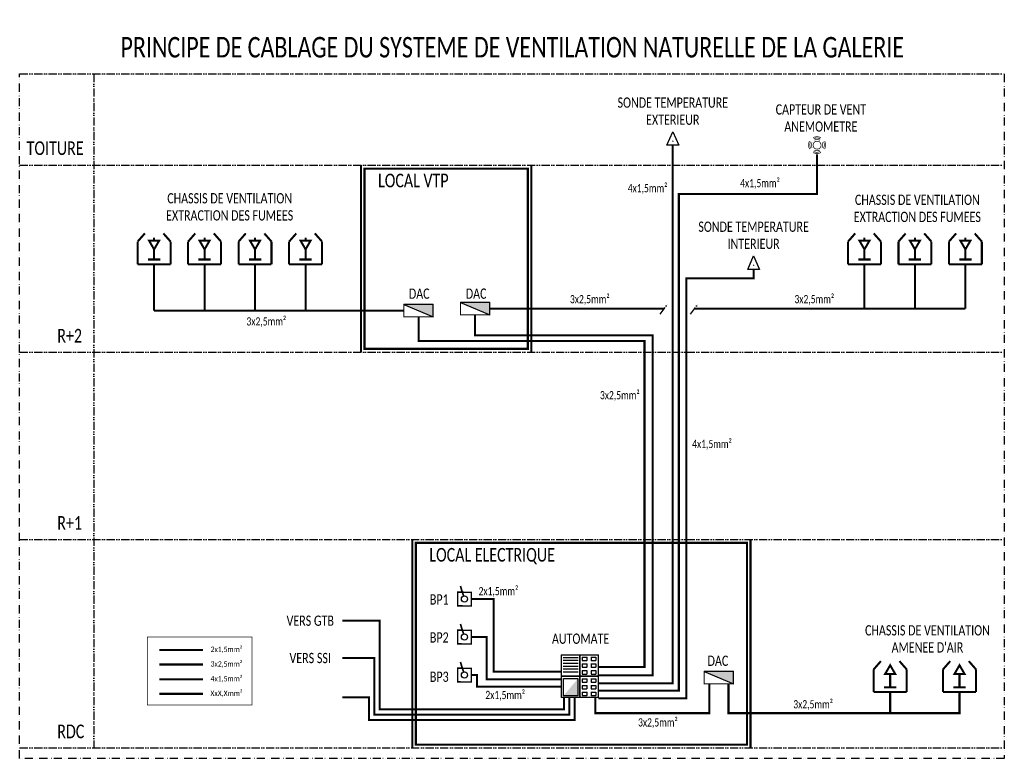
# Model space of a CAD drawing. Extents: x -24342 to 73038, y -9656 to 30949.
# Tile 84 of 118: x -8179 to -6740, y 2467 to 3548. Entities that reach past the tile are written whole.
import ezdxf
from ezdxf.enums import TextEntityAlignment as Align

# ---------------------------------------------------------------- set-up
doc = ezdxf.new("R2010")
doc.units = 0
doc.set_wipeout_variables(frame=1)
doc.linetypes.add('ACAD_ISO12W100', pattern=[21, 12, -3, 0, -3, 0, -3])
doc.layers.get('0').update_dxf_attribs({"color": 250})
doc.layers.add('1_APPAREILLAGE', color=1, linetype='Continuous')
doc.layers.add('2_INCENDIE', color=30, linetype='Continuous')
doc.styles.get("Standard").update_dxf_attribs({"font": 'calibri.ttf'})
doc.styles.add('texte', font='calibri.ttf', dxfattribs={"width": 0.75, "height": 9})
doc.styles.add('xref_legende elcf_01$0$STANDARD', font='arial.ttf')

# ---------------------------------------------------------------- blocks, each defined once
blk = doc.blocks.new('DETEC_E_360°')
at = {"const_width": 1}
for points in [[(-10.8, -5.8, -0.261867), (-11.1, 5.9, -0.261867)], [(-9, -4.8, -0.280722), (-9.5, 5, -0.280722)], [(-7.2, -3.8, -0.264621), (-7.4, 3.9, -0.264621)], [(5.8, 10.7, 0.261867), (-5.8, 10.9, 0.261867)], [(4.8, 8.8, 0.280722), (-5, 9.3, 0.280722)], [(3.9, 7.1, 0.264621), (-3.9, 7.3, 0.264621)], [(7.2, -3.8, 0.264621), (7.4, 3.9, 0.264621)], [(9, -4.8, 0.280722), (9.5, 5, 0.280722)], [(10.8, -5.8, 0.261867), (11.1, 5.9, 0.261867)], [(5.8, -10.6, -0.261867), (-5.8, -10.8, -0.261867)], [(4.8, -8.7, -0.280722), (-5, -9.2, -0.280722)], [(3.9, -7, -0.264621), (-3.9, -7.2, -0.264621)]]:
    blk.add_lwpolyline(points, format="xyb", dxfattribs=at)
blk.add_lwpolyline([(-5.8, 0, 1.008393), (5.8, 0, 1.008393)], format="xyb", close=True, dxfattribs=at)
blk = doc.blocks.new('ISO_B_désenf')
at = {"const_width": 1.5}
for points in [[(-12.03, 16.57), (-6.78, 22.56)], [(6.78, 22.56), (12.03, 16.57)], [(-12.03, 0), (-12.03, 16.57)], [(0, 17.16), (0, 19.55)], [(12.03, 16.57), (12.03, 0)], [(0, 3.47), (0, 10.88)], [(12.03, 0), (-12.03, 0)], [(-4.53, 3.47), (4.53, 3.47)]]:
    blk.add_lwpolyline(points, dxfattribs=at)
blk.add_lwpolyline([(0, 10.88), (3.63, 17.16), (-3.63, 17.16)], close=True, dxfattribs=at)
blk = doc.blocks.new('*U171')
at = {"xscale": 2, "yscale": 2, "zscale": 2, "rotation": 89.99999999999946}
blk.add_blockref('ISO_B_désenf', (0, 0), dxfattribs=at)
blk = doc.blocks.new('*U169')
at = {"const_width": 3}
for points in [[(-24.1, 33.1), (-13.6, 45.1)], [(13.6, 45.1), (24.1, 33.1)], [(-24.1, 0), (-24.1, 33.1)], [(24.1, 33.1), (24.1, 0)], [(0, 6.9), (0, 26.5)], [(24.1, 0), (-24.1, 0)], [(-9.1, 6.9), (9.1, 6.9)]]:
    blk.add_lwpolyline(points, dxfattribs=at)
blk.add_lwpolyline([(0, 39.1), (-7.3, 26.5), (7.3, 26.5)], close=True, dxfattribs=at)
blk = doc.blocks.new('Panneau')
for p, q in [((-13.44, 15.67), (0, 15.67)), ((-13.44, 0), (-13.44, 15.67)), ((0, 15.67), (0, 0)), ((0, 0), (0, 15.67)), ((0, 15.67), (13.44, 15.67)), ((13.44, 15.67), (13.44, 0)), ((-12.23, 13.77), (-1.24, 13.77)), ((-12.23, 11.66), (-1.24, 11.66)), ((-12.23, 9.54), (-1.24, 9.54)), ((-12.23, 7.42), (-1.24, 7.42)), ((-12.23, 7.42), (-1.24, 7.42)), ((1.8, 13.96), (1.8, 11.42)), ((1.8, 13.96), (5.19, 13.96)), ((1.8, 11.42), (5.19, 11.42)), ((1.8, 9.11), (1.8, 6.57)), ((1.8, 9.11), (5.19, 9.11)), ((5.19, 13.96), (5.19, 11.42)), ((5.19, 9.11), (5.19, 6.57)), ((8.19, 13.96), (8.19, 11.42)), ((8.19, 13.96), (11.58, 13.96)), ((8.19, 11.42), (11.58, 11.42)), ((8.19, 9.11), (8.19, 6.57)), ((8.19, 9.11), (11.58, 9.11)), ((11.58, 13.96), (11.58, 11.42)), ((11.58, 9.11), (11.58, 6.57)), ((-13.44, -15.67), (-13.44, 0)), ((0, 0), (-13.44, 0)), ((-13.44, 0), (0, 0)), ((-12.23, 5.3), (-1.24, 5.3)), ((-12.23, 3.19), (-1.24, 3.19)), ((0, 0), (0, -15.67)), ((0, -15.67), (0, 0)), ((0, 0), (13.44, 0)), ((13.44, 0), (0, 0)), ((1.8, 6.57), (5.19, 6.57)), ((1.8, 4.14), (5.19, 4.14)), ((1.8, 4.14), (1.8, 1.6)), ((1.8, 1.6), (5.19, 1.6)), ((5.19, 4.14), (5.19, 1.6)), ((8.19, 6.57), (11.58, 6.57)), ((8.19, 4.14), (11.58, 4.14)), ((8.19, 4.14), (8.19, 1.6)), ((8.19, 1.6), (11.58, 1.6)), ((11.58, 4.14), (11.58, 1.6)), ((13.44, 0), (13.44, -15.67)), ((-11.97, -1.78), (-1.37, -1.78)), ((-11.97, -14.41), (-11.97, -1.78)), ((-1.37, -1.78), (-1.37, -14.41)), ((1.8, -1.86), (1.8, -4.4)), ((1.8, -1.86), (5.19, -1.86)), ((1.8, -4.4), (5.19, -4.4)), ((1.8, -6.7), (1.8, -9.24)), ((1.8, -6.7), (5.19, -6.7)), ((5.19, -1.86), (5.19, -4.4)), ((5.19, -6.7), (5.19, -9.24)), ((8.19, -1.86), (8.19, -4.4)), ((8.19, -1.86), (11.58, -1.86)), ((8.19, -4.4), (11.58, -4.4)), ((8.19, -6.7), (8.19, -9.24)), ((8.19, -6.7), (11.58, -6.7)), ((11.58, -1.86), (11.58, -4.4)), ((11.58, -6.7), (11.58, -9.24)), ((1.8, -9.24), (5.19, -9.24)), ((1.8, -11.68), (5.19, -11.68)), ((1.8, -11.68), (1.8, -14.22)), ((1.8, -14.22), (5.19, -14.22)), ((5.19, -11.68), (5.19, -14.22)), ((8.19, -9.24), (11.58, -9.24)), ((8.19, -11.68), (11.58, -11.68)), ((8.19, -11.68), (8.19, -14.22)), ((8.19, -14.22), (11.58, -14.22)), ((11.58, -11.68), (11.58, -14.22)), ((0, -15.67), (-13.44, -15.67)), ((-1.37, -14.41), (-11.97, -14.41)), ((13.44, -15.67), (0, -15.67))]:
    blk.add_line(p, q)
at = {"const_width": 0.5}
for points in [[(-13.44, 15.67), (13.44, 15.67), (13.44, -15.67), (-13.44, -15.67)], [(1.8, 13.96), (5.19, 13.96), (5.19, 11.42), (1.8, 11.42)], [(1.8, 9.11), (5.19, 9.11), (5.19, 6.57), (1.8, 6.57)], [(8.19, 13.96), (11.58, 13.96), (11.58, 11.42), (8.19, 11.42)], [(8.19, 9.11), (11.58, 9.11), (11.58, 6.57), (8.19, 6.57)], [(1.8, 4.14), (5.19, 4.14), (5.19, 1.6), (1.8, 1.6)], [(8.19, 4.14), (11.58, 4.14), (11.58, 1.6), (8.19, 1.6)], [(-11.97, -1.78), (-1.37, -1.78), (-1.37, -14.41), (-11.97, -14.41)], [(1.8, -1.86), (5.19, -1.86), (5.19, -4.4), (1.8, -4.4)], [(1.8, -6.7), (5.19, -6.7), (5.19, -9.24), (1.8, -9.24)], [(8.19, -1.86), (11.58, -1.86), (11.58, -4.4), (8.19, -4.4)], [(8.19, -6.7), (11.58, -6.7), (11.58, -9.24), (8.19, -9.24)], [(1.8, -11.68), (5.19, -11.68), (5.19, -14.22), (1.8, -14.22)], [(8.19, -11.68), (11.58, -11.68), (11.58, -14.22), (8.19, -14.22)]]:
    blk.add_lwpolyline(points, close=True, dxfattribs=at)
for points in [[(0, 15.67), (0, -15.67)], [(-1.24, 13.77), (-12.23, 13.77)], [(-1.24, 11.66), (-12.23, 11.66)], [(-1.24, 9.54), (-12.23, 9.54)], [(-1.24, 7.42), (-12.23, 7.42)], [(-13.44, 0), (13.44, 0)], [(-1.24, 5.3), (-12.23, 5.3)], [(-1.24, 3.19), (-12.23, 3.19)]]:
    blk.add_lwpolyline(points, dxfattribs=at)
blk.add_solid([(-11.97, -14.41), (-1.37, -14.41), (-1.37, -1.78)])
blk = doc.blocks.new('xref_legende elcf_01$0$MINI_BAIE_INFO_H')
blk.add_hatch(color=256).paths.add_polyline_path([(-21.5, 9), (21.5, -9), (21.5, 9)])
at = {"const_width": 1.5}
blk.add_lwpolyline([(-21.5, -9), (-21.5, 9), (21.5, 9), (21.5, -9)], close=True, dxfattribs=at)
blk.add_lwpolyline([(-21.5, 9), (21.5, -9), (21.5, 9), (-21.5, 9)])
at = {"style": 'xref_legende elcf_01$0$STANDARD', "width": 0.8, "flags": 4}
blk.add_attdef('MINI BAIE', text='', height=10, dxfattribs=at).set_placement((0.6, 11.6), align=Align.CENTER)
blk = doc.blocks.new('*U170')
at = {"width": 0.8, "flags": 1}
blk.add_attdef('TYPE1', text='', height=8, dxfattribs=at).set_placement((-5, 0), align=Align.MIDDLE_RIGHT)
blk.add_wipeout([(-8.6, 0), (8.6, 0), (0, 19.6)])
at = {"const_width": 0.5}
for points in [[(0, 19.6), (8.6, 0), (-8.6, 0)], [(0, 7.1), (1, 5), (-0.9, 5)]]:
    blk.add_lwpolyline(points, close=True, dxfattribs=at)
blk.add_lwpolyline([(8.6, 0), (-8.6, 0), (0, 19.6), (8.6, 0)])
blk = doc.blocks.new('*U180')
at = {"const_width": 2.5}
blk.add_lwpolyline([(-1.3, 4.3), (-5.9, 19.1)], dxfattribs=at)
at = {"const_width": 2}
blk.add_lwpolyline([(-10, -9.9), (-9.9, 10.1), (10.1, 9.9), (10, -10.1)], close=True, dxfattribs=at)
at = {"const_width": 1}
blk.add_lwpolyline([(0, -4.5, 1), (0, 4.5, 1)], format="xyb", close=True, dxfattribs=at)
blk.add_circle((0, 0), 4.5)
at = {"style": 'texte', "width": 0.75, "flags": 4}
blk.add_attdef('HAUTEUR', text='', height=9, dxfattribs=at).set_placement((0, 15), align=Align.MIDDLE_CENTER)

msp = doc.modelspace()

# ---------------------------------------------------------------- linework, layer by layer
at = {"linetype": 'ACAD_ISO12W100'}
for points in [[(-8070.8, 3468.7), (-8070.8, 2482.6)], [(-8179.4, 3335.3), (-6739.5, 3335.3)], [(-7242.7, 3117.2), (-7231.3, 3132.9)], [(-7198.2, 3117.2), (-7186.9, 3132.9)], [(-8179.4, 3061.5), (-6739.5, 3061.5)], [(-8179.4, 2787.7), (-6739.5, 2787.7)], [(-8179.4, 2482.6), (-6739.5, 2482.6)]]:
    msp.add_lwpolyline(points, dxfattribs=at)
at = {"const_width": 3}
for points in [[(-7680.1, 3335.3), (-7680.1, 3061.5)], [(-7431.3, 3335.3), (-7431.3, 3061.5)], [(-7605.1, 2787.7), (-7605.1, 2482.6)], [(-7110.7, 2787.7), (-7110.7, 2482.6)]]:
    msp.add_lwpolyline(points, dxfattribs=at)
for points, const_width in [([(-7675.1, 3330.3), (-7436.3, 3330.3), (-7436.3, 3066.5), (-7675.1, 3066.5)], 3), ([(-7600.1, 2782.7), (-7115.7, 2782.7), (-7115.7, 2487.4), (-7600.1, 2487.4)], 3), ([(-7992.9, 2645), (-7839.5, 2645), (-7839.5, 2545.4), (-7992.9, 2545.4)], 1)]:
    msp.add_lwpolyline(points, close=True, dxfattribs=dict(const_width=const_width))
at = {"color": 112, "const_width": 3}
for points in [[(-7982.8, 3190.3), (-7982.8, 3122.5)], [(-7909, 3190.3), (-7909, 3122.5)], [(-7835.2, 3190.3), (-7835.2, 3122.5)], [(-7761.3, 3122.5), (-7761.3, 3190.3)], [(-6944, 3190.3), (-6944, 3125.1)], [(-6870.2, 3190.3), (-6870.2, 3125.1)], [(-6796.4, 3190.3), (-6796.4, 3125.1)], [(-7491.9, 3125.1), (-7237, 3125.1)], [(-7192.6, 3125.1), (-6796.4, 3125.1)], [(-7617.5, 3122.5), (-7982.8, 3122.5)], [(-7333.3, 2601.1), (-7265.7, 2601.1), (-7265.7, 3078), (-7596, 3078), (-7596, 3113.5)], [(-7333.3, 2588.9), (-7253.9, 2588.9), (-7253.9, 3086.4), (-7513.4, 3086.4), (-7513.4, 3116.1)], [(-7975.3, 2604.7), (-7911.1, 2604.7)], [(-7142.8, 2576.4), (-7142.8, 2533.5), (-6906.4, 2533.5), (-6906.4, 2564.5)], [(-7337.4, 2555.9), (-7337.4, 2533.5), (-7170.7, 2533.5), (-7170.7, 2575.8)], [(-6906.4, 2533.5), (-6805, 2533.5), (-6805, 2564.5)]]:
    msp.add_lwpolyline(points, dxfattribs=at)
at = {"color": 5, "const_width": 3}
for points in [[(-7518.8, 2700.5), (-7486.3, 2700.5), (-7486.3, 2594.1), (-7387.1, 2594.1)], [(-7518.8, 2644.9), (-7496.4, 2644.9), (-7496.4, 2583.2), (-7387.1, 2583.2)], [(-7975.3, 2626.1), (-7911.1, 2626.1)], [(-7518.8, 2589.3), (-7510.7, 2589.3), (-7510.7, 2572.4), (-7387.1, 2572.4)]]:
    msp.add_lwpolyline(points, dxfattribs=at)
at = {"color": 1, "const_width": 3}
for points in [[(-7383.2, 2556.3), (-7383.2, 2539.2), (-7652.9, 2539.2), (-7652.9, 2668.7), (-7707.6, 2668.7)], [(-7375.5, 2556.3), (-7375.5, 2531.4), (-7660.6, 2531.4), (-7660.6, 2614.1), (-7707.6, 2614.1)], [(-7375.5, 2556.3), (-7375.5, 2531.4), (-7660.6, 2531.4), (-7660.6, 2614.1), (-7707.6, 2614.1)], [(-7975.3, 2561.8), (-7911.1, 2561.8)], [(-7367.7, 2556.3), (-7367.7, 2523.7), (-7668.4, 2523.7), (-7668.4, 2556.6), (-7707.6, 2556.6)]]:
    msp.add_lwpolyline(points, dxfattribs=at)
at = {"color": 201, "const_width": 3}
msp.add_lwpolyline([(-7975.3, 2583.2), (-7911.1, 2583.2)], dxfattribs=at)

# ---------------------------------------------------------------- block references
at = {"layer": '1_APPAREILLAGE'}
for name, p in [('*U170', (-7224.3, 3364.5)), ('DETEC_E_360°', (-7013.3, 3364.5)), ('*U170', (-7106.1, 3182.8))]:
    msp.add_blockref(name, p, dxfattribs=at)
at = {"layer": '1_APPAREILLAGE', "rotation": 0.3501573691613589}
for p in [(-7528.9, 2700.5), (-7528.9, 2644.9), (-7528.9, 2589.3)]:
    msp.add_blockref('*U180', p, dxfattribs=at)
at = {"layer": '2_INCENDIE', "rotation": 270}
for p in [(-7982.8, 3190.3), (-7909, 3190.3), (-7835.2, 3190.3), (-7761.3, 3190.3), (-6944, 3190.3), (-6870.2, 3190.3), (-6796.4, 3190.3)]:
    msp.add_blockref('*U171', p, dxfattribs=at)
at = {"layer": '2_INCENDIE'}
for name, p in [('xref_legende elcf_01$0$MINI_BAIE_INFO_H', (-7596, 3122.5)), ('xref_legende elcf_01$0$MINI_BAIE_INFO_H', (-7513.4, 3125.1)), ('*U169', (-6906.4, 2564.5)), ('*U169', (-6805, 2564.5)), ('xref_legende elcf_01$0$MINI_BAIE_INFO_H', (-7156.9, 2585.4))]:
    msp.add_blockref(name, p, dxfattribs=at)
at = {"layer": '2_INCENDIE', "xscale": 2, "yscale": 2, "zscale": 2}
msp.add_blockref('Panneau', (-7360.2, 2587.6), dxfattribs=at)

# ---------------------------------------------------------------- texts
at = {"color": 5, "linetype": 'ACAD_ISO12W100', "insert": (-7459, 3507.6), "char_height": 30, "attachment_point": 5, "style": 'texte'}
msp.add_mtext_dynamic_manual_height_columns('PRINCIPE DE CABLAGE DU SYSTEME DE VENTILATION NATURELLE DE LA GALERIE ', width=1473.458, gutter_width=45, heights=[54.2], dxfattribs=at)
at = {"linetype": 'ACAD_ISO12W100', "style": 'texte'}
for s, width, insert, char_height, attachment_point in [('CAPTEUR DE VENT\\PANEMOMETRE ', 145.371, (-7007.8, 3404.2), 15, 5), ('TOITURE', 178.453, (-8169.2, 3370.1), 20, 1), ('CHASSIS DE VENTILATION \\PEXTRACTION DES FUMEES ', 203.121, (-7872.3, 3274.2), 15, 5), ('LOCAL VTP', 178.453, (-7655.3, 3322.8), 20, 1), ('CHASSIS DE VENTILATION \\PEXTRACTION DES FUMEES ', 203.121, (-6866.7, 3272), 15, 5), ('DAC', 40.623, (-7595.1, 3147.2), 15, 5), ('DAC', 40.623, (-7511.9, 3147.2), 15, 5), ('R+2', 178.453, (-8124.4, 3095.7), 20, 1), ('R+1', 178.453, (-8124.4, 2821.9), 20, 1), ('LOCAL ELECTRIQUE', 197.159, (-7580.3, 2775.2), 20, 1), ('BP1', 122.761, (-7565.8, 2699.9), 15, 5), ("CHASSIS DE VENTILATION \\PAMENEE D'AIR", 203.121, (-6851.9, 2642.2), 15, 5), ('BP2', 122.761, (-7565.8, 2644.3), 15, 5), ('AUTOMATE', 203.121, (-7359.1, 2642.4), 15, 5), ('DAC', 40.623, (-7158.3, 2610.1), 15, 5), ('BP3', 122.761, (-7565.8, 2586.7), 15, 5), ('RDC', 178.453, (-8124.4, 2516.8), 20, 1)]:
    msp.add_mtext_dynamic_manual_height_columns(s, width=width, gutter_width=45, heights=[0], dxfattribs=dict(at, insert=insert, char_height=char_height, attachment_point=attachment_point))
at = {"color": 201, "attachment_point": 5, "style": 'texte'}
for insert, char_height in [((-7096.8, 3307.8), 12), ((-7261.2, 3300.4), 12), ((-7167, 2926.2), 12), ((-7877, 2583.2), 8)]:
    msp.add_mtext_dynamic_manual_height_columns('4x1,5mm²', width=122.761, gutter_width=45, heights=[0], dxfattribs=dict(at, insert=insert, char_height=char_height))
at = {"color": 112, "linetype": 'ACAD_ISO12W100', "attachment_point": 5, "style": 'texte'}
for s, insert, char_height in [('3x2,5mm²', (-7345.7, 3138), 12), ('3x2,5mm²', (-7017.4, 3138), 12), ('3x2,5mm²', (-7818.7, 3105.5), 12), ('3x2,5mm²', (-7301.8, 2997.5), 12), ('2x1,5mm²', (-7877, 2626.1), 8), ('3x2,5mm²', (-7877, 2604.7), 8), ('3x2,5mm²', (-7019.1, 2545.3), 12)]:
    msp.add_mtext_dynamic_manual_height_columns(s, width=122.761, gutter_width=45, heights=[0], dxfattribs=dict(at, insert=insert, char_height=char_height))
at = {"color": 5, "char_height": 12, "attachment_point": 5, "style": 'texte'}
for insert in [(-7479.3, 2710.9), (-7469.4, 2558.9)]:
    msp.add_mtext_dynamic_manual_height_columns('2x1,5mm²', width=122.761, gutter_width=45, heights=[0], dxfattribs=dict(at, insert=insert))
at = {"color": 1, "attachment_point": 5, "style": 'texte'}
for s, insert, char_height in [('VERS GTB', (-7754.5, 2668.7), 15), ('VERS SSI', (-7754.5, 2614.1), 15), ('XxX,Xmm²', (-7877, 2561.8), 8)]:
    msp.add_mtext_dynamic_manual_height_columns(s, width=122.761, gutter_width=45, heights=[0], dxfattribs=dict(at, insert=insert, char_height=char_height))
at = {"color": 112, "insert": (-7246.1, 2518.8), "char_height": 12, "attachment_point": 5, "style": 'texte'}
msp.add_mtext_dynamic_manual_height_columns('3x2,5mm²', width=122.761, gutter_width=45, heights=[0], dxfattribs=at)

# ---------------------------------------------------------------- next in the draw order: linework, layer by layer
at = {"linetype": 'ACAD_ISO12W100'}
msp.add_lwpolyline([(-8179.4, 3468.7), (-6739.5, 3468.7), (-6739.5, 2467.4), (-8179.4, 2467.4)], close=True, dxfattribs=at)
at = {"color": 201, "const_width": 3}
for points in [[(-7333.3, 2577.3), (-7224.3, 2577.3), (-7224.3, 3364.5)], [(-7333.3, 2566.4), (-7215.5, 2566.4), (-7215.5, 3293.1), (-7013.3, 3293.1), (-7013.3, 3351.3)], [(-7333.3, 2555.4), (-7204.5, 2555.4), (-7204.5, 3169.5), (-7106.1, 3169.5), (-7106.1, 3182.8)]]:
    msp.add_lwpolyline(points, dxfattribs=at)

# ---------------------------------------------------------------- next in the draw order: texts
at = {"linetype": 'ACAD_ISO12W100', "char_height": 15, "attachment_point": 5, "style": 'texte'}
for s, width, insert in [('SONDE TEMPERATURE\\PEXTERIEUR', 180.357, (-7224.3, 3414.2)), ('SONDE TEMPERATURE \\PINTERIEUR', 170.482, (-7106.1, 3232.6))]:
    msp.add_mtext_dynamic_manual_height_columns(s, width=width, gutter_width=45, heights=[0], dxfattribs=dict(at, insert=insert))

doc.saveas('drawing.dxf')
